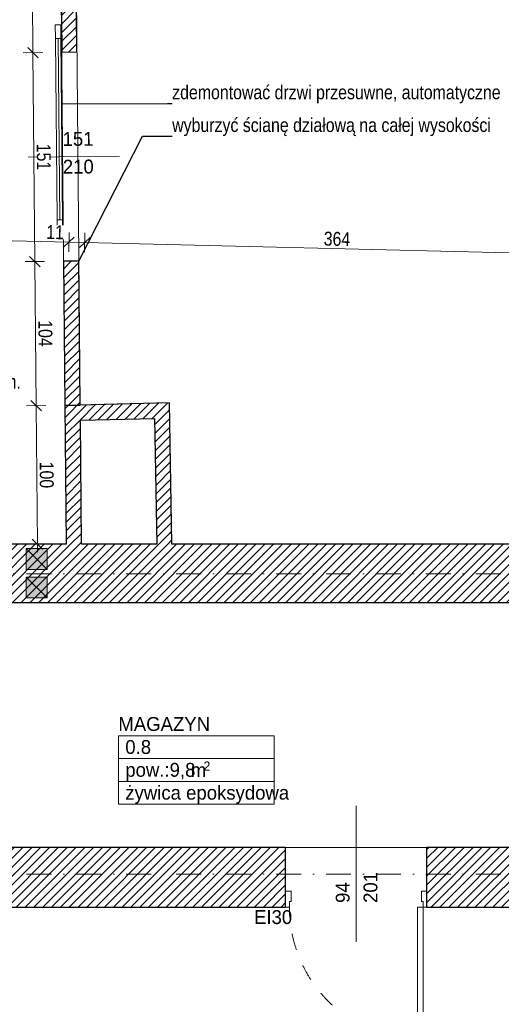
# Model space of a CAD drawing. Header units: millimetres. Extents: x 172139 to 266886, y 98118 to 138225.
# Tile 72 of 123: x 220352 to 223825, y 112267 to 119371. Entities that reach past the tile are written whole.
import ezdxf
from ezdxf.enums import TextEntityAlignment as Align

# ---------------------------------------------------------------- set-up
doc = ezdxf.new("R2010")
doc.units = ezdxf.units.MM
doc.header["$MEASUREMENT"] = 0
for name, pattern in [('Kropki i Kreski', [360, 180, -90, 0, -90]), ('Przerywana', [240, 120, -120]), ('Wipeout_Contour', [1000, 0, -1000])]:
    doc.linetypes.add(name, pattern=pattern)
for name, color, linetype in [('Drzwi ArchiCAD', 7, 'Continuous'), ('Konstrukcja - Siatki mod', 7, 'Continuous'), ('KR_INW', 7, 'Continuous'), ('NAPIS_SODON', 7, 'Continuous'), ('PRZEBUDOWA_WYBURZENIA_DZIAŁOWE', 7, 'Continuous'), ('PRZEBUDOWA_WYBURZENIA_OPIS', 7, 'Continuous'), ('STREFA_WYBURZENIA', 7, 'Continuous'), ('Znaczniki drzwi ArchiCADa', 7, 'Continuous')]:
    doc.layers.add(name, color=color, linetype=linetype)
for name, color, linetype, lineweight in [('Drzwi ArchiCAD_Nr_pióra__1', 7, 'Continuous', 13), ('Drzwi ArchiCAD_Nr_pióra__27', 7, 'Continuous', 25), ('KR_INW_Nr_pióra__101', 252, 'Continuous', 5), ('KR_INW_Nr_pióra__121', 255, 'Continuous', 0), ('KR_INW_Nr_pióra__27', 7, 'Continuous', 25), ('KR_INW_Nr_pióra__41', 7, 'Continuous', 15), ('NAPIS_SODON_Nr_pióra__121', 255, 'Continuous', 0), ('PRZEBUDOWA_WYBURZENIA_DZIAŁOWE_Nr_pióra__27', 7, 'Continuous', 25), ('PRZEBUDOWA_WYBURZENIA_OPIS_Nr_pióra__1', 7, 'Continuous', 13), ('STREFA_WYBURZENIA_Nr_pióra__121', 255, 'Continuous', 0), ('Znaczniki drzwi ArchiCADa_Nr_pióra__7', 7, 'Continuous', 13)]:
    doc.layers.add(name, color=color, linetype=linetype, lineweight=lineweight)
for name, color, linetype, lineweight, true_color in [('Drzwi ArchiCAD_Nr_pióra__48', 7, 'Continuous', 15, 0xa80f02), ('Konstrukcja - Siatki mod_Nr_pióra__48', 7, 'Continuous', 15, 0xa80f02), ('Metryczki pomieszczeń ArchiCADa_Nr_pióra__20', 7, 'Continuous', 13, 0xb00000), ('PRZEBUDOWA_WYBURZENIA_DZIAŁOWE_Nr_pióra__48', 7, 'Continuous', 15, 0xa80f02), ('PRZEBUDOWA_WYBURZENIA_OPIS_Nr_pióra__20', 7, 'Continuous', 13, 0xb00000), ('Znaczniki drzwi ArchiCADa_Nr_pióra__20', 7, 'Continuous', 13, 0xb00000)]:
    doc.layers.add(name, color=color, linetype=linetype, lineweight=lineweight, true_color=true_color)
doc.styles.add('GENERATED_STYLE_1', font='txt')
doc.styles.add('GENERATED_STYLE_2', font='txt')
doc.linetypes.add('X', pattern='A,0,[1,20231130_A.01.3_WYBURZENIA1.Shx,S=2.380952,R=0,X=0,Y=0],-300,0', length=300)
doc.dimstyles.new('GENERATED_STYLE__1', dxfattribs={"dimtxt": 100, "dimasz": 71.25, "dimexe": 0.18, "dimexo": 0, "dimgap": 0.09, "dimtad": 1, "dimdec": 0, "dimlfac": 0.1, "dimzin": 0, "dimdsep": 46, "dimtxsty": 'GENERATED_STYLE_1', "dimblk": 'ARROWHEAD_6', "dimblk1": 'ARROWHEAD_6', "dimblk2": 'ARROWHEAD_6', "dimcen": 0.09, "dimclrd": 256, "dimclre": 256, "dimclrt": 256, "dimadec": 1, "dimazin": 0, "dimtfac": 1, "dimtdec": 4, "dimtmove": 0, "dimatfit": 3, "dimfxl": 0, "dimtolj": 1, "dimtzin": 0, "dimarcsym": 0})
doc.dimstyles.new('GENERATED_STYLE__3', dxfattribs={"dimtxt": 0.18, "dimasz": 91.2, "dimexe": 0.18, "dimexo": 0.0625, "dimgap": 0.09, "dimtad": 0, "dimtih": 1, "dimtoh": 1, "dimdec": 4, "dimzin": 0, "dimdsep": 46, "dimcen": 0.09, "dimadec": 0, "dimazin": 0, "dimtfac": 1, "dimtdec": 4, "dimtmove": 0, "dimatfit": 3, "dimldrblk": 'ARROWHEAD_5', "dimfxl": 0, "dimtolj": 1, "dimtzin": 0, "dimarcsym": 0})
pattern_1 = [(45, (0, 0), (-31.819804, 31.819804), [])]

# ---------------------------------------------------------------- blocks, each defined once
blk = doc.blocks.new('MAGAZYN_0.8_8', base_point=(221625.3, 114039.3))
at = {"layer": 'Metryczki pomieszczeń ArchiCADa_Nr_pióra__20', "linetype": 'Continuous'}
for p, q in [((221063.8, 114204), (222186.8, 114204)), ((221063.8, 114039.3), (221063.8, 114204)), ((222186.8, 114204), (222186.8, 114039.3)), ((222186.8, 114039.3), (221063.8, 114039.3)), ((221063.8, 114039.3), (222186.8, 114039.3)), ((221063.8, 113874.6), (221063.8, 114039.3)), ((222186.8, 114039.3), (222186.8, 113874.6)), ((222186.8, 113874.6), (221063.8, 113874.6)), ((221063.8, 113874.6), (222186.8, 113874.6)), ((221063.8, 113709.9), (221063.8, 113874.6)), ((222186.8, 113874.6), (222186.8, 113709.9)), ((222186.8, 113709.9), (221063.8, 113709.9))]:
    blk.add_line(p, q, dxfattribs=at)
at = {"layer": 'Metryczki pomieszczeń ArchiCADa_Nr_pióra__20'}
for tag, height, style, p in [('ROOM_NAME', 100, 'GENERATED_STYLE_2', (221063.8, 114339.1)), ('ROOM_NUMBER', 100, 'GENERATED_STYLE_1', (221113.8, 114173.1)), ('ROOM_AREA', 100, 'GENERATED_STYLE_1', (221113.8, 114008.4)), ('DUMMY_385', 100, 'GENERATED_STYLE_1', (221549.5, 114006.9)), ('DUMMY_386', 66.7, 'GENERATED_STYLE_1', (221677.5, 114018.7)), ('basec', 100, 'GENERATED_STYLE_1', (221113.8, 113843.3))]:
    blk.add_attdef(tag, text='', height=height, dxfattribs=dict(at, style=style)).set_placement(p, align=Align.TOP_LEFT)
blk = doc.blocks.new('Strop_2', base_point=(188316, 115154.1))
at = {"layer": 'NAPIS_SODON_Nr_pióra__121', "linetype": 'Continuous', "flags": 128}
blk.add_lwpolyline([(205315.4, 121145.6), (224463.2, 121145.6), (224463.2, 120284.7), (224843.2, 120284.7), (224843.2, 121525.6), (230445.6, 121525.6), (230445.6, 120284.7), (230445.6, 115394.1), (230442.2, 115394.1), (230443.9, 117003.9), (226439, 117009.8), (226379.4, 115221.6), (224893.2, 115252.5), (224893.2, 113397.6), (205242.2, 113397.6)], dxfattribs=at)
blk = doc.blocks.new('Drzwi 19_2')
at = {"layer": 'Drzwi ArchiCAD_Nr_pióra__1', "linetype": 'Continuous'}
for p, q in [((442, 0), (442, 964)), ((442, 964), (482, 964)), ((482, 964), (482, 0)), ((-482, 0), (-510, 0)), ((-510, 0), (-510, -115)), ((-482, -40), (-482, 0)), ((482, 0), (442, 0)), ((510, 0), (482, 0)), ((482, 0), (482, -40)), ((510, -115), (510, 0)), ((-470, -40), (-482, -40)), ((-470, -115), (-470, -40)), ((482, -40), (470, -40)), ((470, -40), (470, -115)), ((-510, -115), (-470, -115)), ((470, -115), (510, -115))]:
    blk.add_line(p, q, dxfattribs=at)
at = {"layer": 'Drzwi ArchiCAD_Nr_pióra__1', "linetype": 'Przerywana'}
blk.add_arc((482, 0), 964, 90, 180, dxfattribs=at)
at = {"layer": 'Drzwi ArchiCAD_Nr_pióra__27', "linetype": 'Continuous'}
for p, q in [((-510, 0), (-510, -115)), ((510, 0), (510, -115))]:
    blk.add_line(p, q, dxfattribs=at)
blk = doc.blocks.new('Znacznik Wym 19_8')
at = {"layer": 'Znaczniki drzwi ArchiCADa_Nr_pióra__20', "linetype": 'Continuous'}
blk.add_line((0, 250), (0, -730), dxfattribs=at)
at = {"layer": 'Znaczniki drzwi ArchiCADa_Nr_pióra__7', "style": 'GENERATED_STYLE_1'}
for tag, rotation, p in [('AC_MarkerText_5', 180, (737.2, 212.9)), ('AC_MarkerText_3', 270, (-182.4, 30.7)), ('AC_MarkerText_2', 270, (17.6, 30.7))]:
    blk.add_attdef(tag, text='', height=100, rotation=rotation, dxfattribs=at).set_placement(p, align=Align.BOTTOM_LEFT)
blk = doc.blocks.new('Ściana_7', base_point=(224463.2, 113397.6))
at = {"layer": 'KR_INW_Nr_pióra__101', "linetype": 'Continuous'}
h = blk.add_hatch(dxfattribs=at)
h.set_pattern_fill('Cegła_licówka', color=256, style=0, pattern_type=2)
h.set_pattern_definition(pattern_1)
h.paths.add_polyline_path([(218212.4, 113397.6), (218212.4, 112967.6), (222269.4, 112967.6), (222269.4, 113082.6), (222269.4, 113397.6)])
h = blk.add_hatch(dxfattribs=at)
h.set_pattern_fill('Cegła_licówka', color=256, style=0, pattern_type=2)
h.set_pattern_definition(pattern_1)
h.paths.add_polyline_path([(224463.2, 113397.6), (223289.4, 113397.6), (223289.4, 113082.6), (223289.4, 112967.6), (224463.2, 112967.6)])
at = {"layer": 'KR_INW_Nr_pióra__27', "linetype": 'Continuous'}
for p, q in [((222269.4, 113082.6), (222269.4, 113397.6)), ((223289.4, 113082.6), (223289.4, 113397.6)), ((222269.4, 112967.6), (222269.4, 113082.6)), ((223289.4, 112967.6), (223289.4, 113082.6))]:
    blk.add_line(p, q, dxfattribs=at)
at = {"layer": 'KR_INW_Nr_pióra__27', "linetype": 'Continuous', "flags": 128}
for points in [[(218956.4, 113397.6), (218212.4, 113397.6)], [(218212.4, 113397.6), (218212.4, 112967.6)], [(222269.4, 113397.6), (219086.4, 113397.6)], [(224463.2, 113397.6), (223289.4, 113397.6)], [(218212.4, 112967.6), (222269.4, 112967.6)], [(223289.4, 112967.6), (224463.2, 112967.6)]]:
    blk.add_lwpolyline(points, dxfattribs=at)
at = {"layer": 'Drzwi ArchiCAD', "linetype": 'Continuous', "xscale": -1, "zscale": 1000, "rotation": 180}
blk.add_blockref('Drzwi 19_2', (222779.4, 112967.6), dxfattribs=at)
at = {"layer": 'Znaczniki drzwi ArchiCADa', "color": 14, "lineweight": 13, "true_color": 0xb00000}
ref = blk.add_blockref('Znacznik Wym 19_8', (222779.4, 112967.6), dxfattribs=dict(at, rotation=180))
ref.add_attrib('AC_MarkerText_2', '94', dxfattribs={"layer": 'Znaczniki drzwi ArchiCADa_Nr_pióra__7', "color": 7, "height": 100, "rotation": 90, "style": 'GENERATED_STYLE_1'}).set_placement((222761.7, 112998.2), align=Align.BOTTOM_LEFT)
ref.add_attrib('AC_MarkerText_3', '201', dxfattribs={"layer": 'Znaczniki drzwi ArchiCADa_Nr_pióra__7', "color": 7, "height": 100, "rotation": 90, "style": 'GENERATED_STYLE_1'}).set_placement((222961.7, 112998.2), align=Align.BOTTOM_LEFT)
ref.add_attrib('AC_MarkerText_5', 'EI30', dxfattribs={"layer": 'Znaczniki drzwi ArchiCADa_Nr_pióra__7', "color": 7, "height": 100, "rotation": 360, "style": 'GENERATED_STYLE_1'}).set_placement((222042.2, 112815.8), align=Align.BOTTOM_LEFT)
blk = doc.blocks.new('Drzwi wejściowe_ przesuwne 19')
at = {"layer": 'Drzwi ArchiCAD_Nr_pióra__48', "linetype": 'Continuous'}
for p, q in [((-553.6, 155), (-453.6, 155)), ((-553.6, 115), (-553.6, 155)), ((-453.6, 135), (-453.6, 155)), ((-453.6, 155), (853.6, 155)), ((-453.6, 155), (-453.6, 115)), ((853.6, 155), (853.6, 135)), ((853.6, 115), (853.6, 155)), ((853.6, 155), (953.6, 155)), ((953.6, 155), (953.6, 115)), ((-453.6, 115), (-553.6, 115)), ((853.6, 135), (-453.6, 135)), ((-453.6, 115), (-453.6, 135)), ((-453.6, 135), (853.6, 135)), ((-453.6, 135), (853.6, 135)), ((853.6, 115), (-453.6, 115)), ((853.6, 135), (853.6, 115)), ((953.6, 115), (853.6, 115))]:
    blk.add_line(p, q, dxfattribs=at)
blk = doc.blocks.new('Znacznik Wym 19_7')
at = {"layer": 'Znaczniki drzwi ArchiCADa_Nr_pióra__20', "linetype": 'Continuous'}
blk.add_line((0, -360), (0, 300), dxfattribs=at)
at = {"layer": 'Znaczniki drzwi ArchiCADa_Nr_pióra__7', "style": 'GENERATED_STYLE_1'}
for tag, p in [('AC_MarkerText_2', (-17.6, -79.3)), ('AC_MarkerText_3', (182.4, -79.3))]:
    blk.add_attdef(tag, text='', height=100, rotation=90, dxfattribs=at).set_placement(p, align=Align.BOTTOM_LEFT)
blk = doc.blocks.new('Ściana_11', base_point=(220636.9, 121145.6))
at = {"layer": 'PRZEBUDOWA_WYBURZENIA_DZIAŁOWE_Nr_pióra__48', "linetype": 'Continuous'}
h = blk.add_hatch(dxfattribs=at)
h.set_pattern_fill('Cegła_licówka', color=256, style=0, pattern_type=2)
h.set_pattern_definition(pattern_1)
h.paths.add_polyline_path([(220746.9, 121146.6), (220636.9, 121145.6), (220655.4, 119135), (220765.4, 119136)])
h = blk.add_hatch(dxfattribs=at)
h.set_pattern_fill('Cegła_licówka', color=256, style=0, pattern_type=2)
h.set_pattern_definition(pattern_1)
h.paths.add_polyline_path([(220669.3, 117627.8), (220678.8, 116588.4), (220788.8, 116589.4), (220779.3, 117628.8)])
at = {"layer": 'PRZEBUDOWA_WYBURZENIA_DZIAŁOWE_Nr_pióra__27', "linetype": 'X'}
for p, q in [((220765.4, 119136), (220655.4, 119135)), ((220779.3, 117628.8), (220669.3, 117627.8))]:
    blk.add_line(p, q, dxfattribs=at)
at = {"layer": 'PRZEBUDOWA_WYBURZENIA_DZIAŁOWE_Nr_pióra__27', "linetype": 'X', "flags": 128}
for points in [[(220746.9, 121146.6), (220636.9, 121145.6)], [(220636.9, 121145.6), (220655.4, 119135)], [(220765.4, 119136), (220746.9, 121146.6)], [(220669.3, 117627.8), (220678.8, 116588.4)], [(220788.8, 116589.4), (220779.3, 117628.8)], [(220678.8, 116588.4), (220788.8, 116589.4)]]:
    blk.add_lwpolyline(points, dxfattribs=at)
at = {"layer": 'Drzwi ArchiCAD', "linetype": 'Continuous', "zscale": 1000, "rotation": 90.52731996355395}
blk.add_blockref('Drzwi wejściowe_ przesuwne 19', (220772.3, 118382.4), dxfattribs=at)
at = {"layer": 'Znaczniki drzwi ArchiCADa', "color": 14, "lineweight": 13, "true_color": 0xb00000}
ref = blk.add_blockref('Znacznik Wym 19_7', (220772.3, 118382.4), dxfattribs=dict(at, rotation=270.527319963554))
ref.add_attrib('AC_MarkerText_2', '151', dxfattribs={"layer": 'Znaczniki drzwi ArchiCADa_Nr_pióra__7', "color": 7, "height": 100, "rotation": 0.52732, "style": 'GENERATED_STYLE_1'}).set_placement((220662.2, 118429.7), align=Align.BOTTOM_LEFT)
ref.add_attrib('AC_MarkerText_3', '210', dxfattribs={"layer": 'Znaczniki drzwi ArchiCADa_Nr_pióra__7', "color": 7, "height": 100, "rotation": 0.52732, "style": 'GENERATED_STYLE_1'}).set_placement((220664, 118229.7), align=Align.BOTTOM_LEFT)
blk = doc.blocks.new('Ściana_12', base_point=(220678.8, 116587.4))
at = {"layer": 'KR_INW_Nr_pióra__101', "linetype": 'Continuous'}
h = blk.add_hatch(dxfattribs=at)
h.set_pattern_fill('Cegła_licówka', color=256, style=0, pattern_type=2)
h.set_pattern_definition(pattern_1)
h.paths.add_polyline_path([(220789.8, 116480.3), (221324.6, 116494.5), (221432.6, 116607.4), (220678.8, 116587.4)])
at = {"layer": 'KR_INW_Nr_pióra__27', "linetype": 'Continuous', "flags": 128}
for points in [[(221432.6, 116607.4), (220678.8, 116587.4)], [(220789.8, 116480.3), (221324.6, 116494.5)]]:
    blk.add_lwpolyline(points, dxfattribs=at)
blk = doc.blocks.new('Ściana_13', base_point=(221432.6, 116607.4))
at = {"layer": 'KR_INW_Nr_pióra__101', "linetype": 'Continuous'}
h = blk.add_hatch(dxfattribs=at)
h.set_pattern_fill('Cegła_licówka', color=256, style=0, pattern_type=2)
h.set_pattern_definition(pattern_1)
h.paths.add_polyline_path([(221324.6, 116494.5), (221340.1, 115586.8), (221450.1, 115586.8), (221432.6, 116607.4)])
at = {"layer": 'KR_INW_Nr_pióra__27', "linetype": 'Continuous', "flags": 128}
for points in [[(221450.1, 115586.8), (221432.6, 116607.4)], [(221324.6, 116494.5), (221340.1, 115586.8)]]:
    blk.add_lwpolyline(points, dxfattribs=at)
blk = doc.blocks.new('Ściana_120', base_point=(220678.8, 116587.4))
at = {"layer": 'KR_INW_Nr_pióra__101', "linetype": 'Continuous'}
h = blk.add_hatch(dxfattribs=at)
h.set_pattern_fill('Cegła_licówka', color=256, style=0, pattern_type=2)
h.set_pattern_definition(pattern_1)
h.paths.add_polyline_path([(220678.8, 116587.4), (220688.1, 115586.8), (220798.1, 115586.8), (220789.8, 116480.3)])
at = {"layer": 'KR_INW_Nr_pióra__27', "linetype": 'Continuous', "flags": 128}
for points in [[(220678.8, 116587.4), (220688.1, 115586.8)], [(220798.1, 115586.8), (220789.8, 116480.3)]]:
    blk.add_lwpolyline(points, dxfattribs=at)
blk = doc.blocks.new('Ściana_133', base_point=(218312.4, 115586.8))
at = {"layer": 'KR_INW_Nr_pióra__101', "linetype": 'Continuous'}
h = blk.add_hatch(dxfattribs=at)
h.set_pattern_fill('Cegła_licówka', color=256, style=0, pattern_type=2)
h.set_pattern_definition(pattern_1)
h.paths.add_polyline_path([(218312.4, 115166.8), (224463.2, 115166.8), (224463.2, 115586.8), (218312.4, 115586.8)])
at = {"layer": 'KR_INW_Nr_pióra__27', "linetype": 'Continuous', "flags": 128}
for points in [[(220688.1, 115586.8), (218312.4, 115586.8)], [(218312.4, 115586.8), (218312.4, 115166.8)], [(221340.1, 115586.8), (220798.1, 115586.8)], [(224463.2, 115586.8), (221450.1, 115586.8)], [(218312.4, 115166.8), (218956.3, 115166.8)], [(219086.3, 115166.8), (224463.2, 115166.8)]]:
    blk.add_lwpolyline(points, dxfattribs=at)
blk = doc.blocks.new('*D495')
at = {"layer": 'PRZEBUDOWA_WYBURZENIA_OPIS_Nr_pióra__20', "linetype": 'Continuous'}
for p, q in [((216472.3, 117798.6), (216475.7, 117939.2)), ((216264, 117874), (216474, 117868.9)), ((216512.4, 117905.5), (216435.6, 117832.3)), ((216474, 117868.9), (220707.6, 117765.4)), ((220746, 117802), (220669.2, 117728.8)), ((220705.9, 117695.1), (220709.4, 117835.7)), ((220707.6, 117765.4), (220821.2, 117762.6))]:
    blk.add_line(p, q, dxfattribs=at)
at = {"color": 254, "linetype": 'Wipeout_Contour', "lineweight": 0, "ltscale": 993196.612555}
blk.add_wipeout([(218431.3, 117841.1), (218623.3, 117836.4), (218625.7, 117936.3), (218433.8, 117941)], dxfattribs=at).dxf.layer = 'PRZEBUDOWA_WYBURZENIA_OPIS'
at = {"color": 254, "linetype": 'Wipeout_Contour', "lineweight": 0, "ltscale": 1000428.738965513}
blk.add_wipeout([(220542.7, 117789.5), (220670.6, 117786.3), (220673.1, 117886.3), (220545.1, 117889.4)], dxfattribs=at).dxf.layer = 'PRZEBUDOWA_WYBURZENIA_OPIS'
at = {"layer": 'PRZEBUDOWA_WYBURZENIA_OPIS_Nr_pióra__20', "char_height": 100, "attachment_point": 7, "rotation": 358.6001, "style": 'GENERATED_STYLE_1'}
for s, insert in [('\\A1;{\\fArial Narrow|b0|i0|c238|p34;423}', (218431.3, 117841.1)), ('\\A1;{\\fArial Narrow|b0|i0|c238|p34;11}', (220542.7, 117789.5))]:
    blk.add_mtext(s, dxfattribs=dict(at, insert=insert))
blk = doc.blocks.new('ARROWHEAD_6')
at = {"color": 0, "linetype": 'Continuous', "lineweight": 0}
for p, q in [((0, 0), (-1, 0)), ((-0.5, -0.5), (0.5, 0.5))]:
    blk.add_line(p, q, dxfattribs=at)
blk = doc.blocks.new('*D496')
at = {"layer": 'PRZEBUDOWA_WYBURZENIA_OPIS_Nr_pióra__20', "linetype": 'Continuous'}
for p, q in [((220746, 117802), (220669.2, 117728.8)), ((220705.9, 117695.1), (220709.4, 117835.7)), ((220859.6, 117799.2), (220782.8, 117726.1)), ((220707.6, 117765.4), (220821.2, 117762.6))]:
    blk.add_line(p, q, dxfattribs=at)
blk = doc.blocks.new('*D497')
at = {"layer": 'PRZEBUDOWA_WYBURZENIA_OPIS_Nr_pióra__20', "linetype": 'Continuous'}
for p, q in [((220859.6, 117799.2), (220782.8, 117726.1)), ((220819.5, 117692.4), (220822.9, 117832.9)), ((220707.6, 117765.4), (220821.2, 117762.6)), ((220821.2, 117762.6), (224457.2, 117673.8)), ((224455.5, 117603.5), (224458.9, 117744.1)), ((224418.8, 117637.2), (224495.6, 117710.4)), ((224457.2, 117673.8), (224513.4, 117672.4))]:
    blk.add_line(p, q, dxfattribs=at)
at = {"color": 254, "linetype": 'Wipeout_Contour', "lineweight": 0, "ltscale": 1007515.992085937}
blk.add_wipeout([(222543.7, 117740.6), (222735.6, 117735.9), (222738.1, 117835.8), (222546.1, 117840.5)], dxfattribs=at).dxf.layer = 'PRZEBUDOWA_WYBURZENIA_OPIS'
at = {"layer": 'PRZEBUDOWA_WYBURZENIA_OPIS_Nr_pióra__20', "insert": (222543.7, 117740.6), "char_height": 100, "attachment_point": 7, "rotation": 358.6001, "style": 'GENERATED_STYLE_1'}
blk.add_mtext('\\A1;{\\fArial Narrow|b0|i0|c238|p34;364}', dxfattribs=at)
blk = doc.blocks.new('*D498')
at = {"layer": 'PRZEBUDOWA_WYBURZENIA_OPIS_Nr_pióra__20', "linetype": 'Continuous'}
for p, q in [((220471.1, 116585.5), (220461.5, 117625.9)), ((220541.4, 116586.2), (220400.8, 116584.9)), ((220433.3, 116622.7), (220508.9, 116548.4)), ((220480.3, 115584.9), (220471.1, 116585.5)), ((220442.5, 115622), (220518.2, 115547.7)), ((220550.6, 115585.5), (220410, 115584.2)), ((220480.8, 115528.6), (220480.3, 115584.9))]:
    blk.add_line(p, q, dxfattribs=at)
at = {"color": 254, "linetype": 'Wipeout_Contour', "lineweight": 0, "ltscale": 996925.972916}
blk.add_wipeout([(220494.8, 116181.4), (220496.6, 115989.4), (220596.6, 115990.3), (220594.8, 116182.3)], dxfattribs=at).dxf.layer = 'PRZEBUDOWA_WYBURZENIA_OPIS'
at = {"layer": 'PRZEBUDOWA_WYBURZENIA_OPIS_Nr_pióra__20', "insert": (220494.8, 116181.4), "char_height": 100, "attachment_point": 7, "rotation": 270.52732, "style": 'GENERATED_STYLE_1'}
blk.add_mtext('\\A1;{\\fArial Narrow|b0|i0|c238|p34;100}', dxfattribs=at)
blk = doc.blocks.new('*D499')
at = {"layer": 'PRZEBUDOWA_WYBURZENIA_OPIS_Nr_pióra__20', "linetype": 'Continuous'}
for p, q in [((220461.5, 117625.9), (220447.7, 119133.1)), ((220423.7, 117663), (220499.4, 117588.7)), ((220531.8, 117626.5), (220391.2, 117625.2)), ((220471.1, 116585.5), (220461.5, 117625.9)), ((220433.3, 116622.7), (220508.9, 116548.4))]:
    blk.add_line(p, q, dxfattribs=at)
at = {"color": 254, "linetype": 'Wipeout_Contour', "lineweight": 0, "ltscale": 998800.641655}
blk.add_wipeout([(220485.4, 117201.9), (220487.2, 117009.9), (220587.2, 117010.8), (220585.4, 117202.8)], dxfattribs=at).dxf.layer = 'PRZEBUDOWA_WYBURZENIA_OPIS'
at = {"layer": 'PRZEBUDOWA_WYBURZENIA_OPIS_Nr_pióra__20', "insert": (220485.4, 117201.9), "char_height": 100, "attachment_point": 7, "rotation": 270.52732, "style": 'GENERATED_STYLE_1'}
blk.add_mtext('\\A1;{\\fArial Narrow|b0|i0|c238|p34;104}', dxfattribs=at)
blk = doc.blocks.new('*D500')
at = {"layer": 'PRZEBUDOWA_WYBURZENIA_OPIS_Nr_pióra__20', "linetype": 'Continuous'}
for p, q in [((220447.7, 119133.1), (220429.2, 121143.7)), ((220409.8, 119170.3), (220485.5, 119095.9)), ((220518, 119133.7), (220377.3, 119132.5)), ((220461.5, 117625.9), (220447.7, 119133.1)), ((220423.7, 117663), (220499.4, 117588.7))]:
    blk.add_line(p, q, dxfattribs=at)
at = {"color": 254, "linetype": 'Wipeout_Contour', "lineweight": 0, "ltscale": 1001158.998197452}
blk.add_wipeout([(220473.7, 118475.7), (220475.5, 118283.7), (220575.5, 118284.6), (220573.7, 118476.6)], dxfattribs=at).dxf.layer = 'PRZEBUDOWA_WYBURZENIA_OPIS'
at = {"layer": 'PRZEBUDOWA_WYBURZENIA_OPIS_Nr_pióra__20', "insert": (220473.7, 118475.7), "char_height": 100, "attachment_point": 7, "rotation": 270.52732, "style": 'GENERATED_STYLE_1'}
blk.add_mtext('\\A1;{\\fArial Narrow|b0|i0|c238|p34;151}', dxfattribs=at)
blk = doc.blocks.new('*D501')
at = {"layer": 'PRZEBUDOWA_WYBURZENIA_OPIS_Nr_pióra__20', "linetype": 'Continuous'}
for p, q in [((220499.5, 121144.3), (220358.8, 121143)), ((220467, 121106.5), (220391.3, 121180.8)), ((220429.2, 121143.7), (220428.6, 121199.9)), ((220447.7, 119133.1), (220429.2, 121143.7)), ((220409.8, 119170.3), (220485.5, 119095.9))]:
    blk.add_line(p, q, dxfattribs=at)
at = {"color": 254, "linetype": 'Wipeout_Contour', "lineweight": 0, "ltscale": 1004448.909265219}
blk.add_wipeout([(220457.5, 120234.6), (220459.3, 120042.6), (220559.3, 120043.5), (220557.5, 120235.5)], dxfattribs=at).dxf.layer = 'PRZEBUDOWA_WYBURZENIA_OPIS'
at = {"layer": 'PRZEBUDOWA_WYBURZENIA_OPIS_Nr_pióra__20', "insert": (220457.5, 120234.6), "char_height": 100, "attachment_point": 7, "rotation": 270.52732, "style": 'GENERATED_STYLE_1'}
blk.add_mtext('\\A1;{\\fArial Narrow|b0|i0|c238|p34;201}', dxfattribs=at)
blk = doc.blocks.new('ARROWHEAD_5')
at = {"color": 0, "linetype": 'Continuous', "lineweight": 0}
blk.add_line((0, 0), (-1, 0), dxfattribs=at)
blk.add_solid([(-1, 0.2679), (0, 0), (-1, -0.2679), (-1, 0.2679)], dxfattribs=at)
blk = doc.blocks.new('Standardowy znacznik siatki_10')
at = {"layer": 'Konstrukcja - Siatki mod_Nr_pióra__48', "linetype": 'Kropki i Kreski'}
blk.add_line((1000, 0), (72912, 0), dxfattribs=at)

msp = doc.modelspace()

# ---------------------------------------------------------------- hatches: boundary and pattern name
at = {"layer": 'KR_INW_Nr_pióra__121', "linetype": 'Continuous', "lineweight": 13}
msp.add_hatch(color=9, dxfattribs=at).paths.add_polyline_path([(220400.1, 115348.8), (220550.1, 115348.8), (220550.1, 115198.8), (220400.1, 115198.8)])

# ---------------------------------------------------------------- linework, layer by layer
at = {"layer": 'KR_INW_Nr_pióra__41', "linetype": 'Continuous'}
msp.add_line((220400.1, 115348.8), (220550.1, 115198.8), dxfattribs=at)
at = {"layer": 'KR_INW_Nr_pióra__41', "linetype": 'Continuous', "flags": 128}
msp.add_lwpolyline([(220400.1, 115348.8), (220550.1, 115348.8), (220550.1, 115198.8), (220400.1, 115198.8)], close=True, dxfattribs=at)
at = {"layer": 'STREFA_WYBURZENIA_Nr_pióra__121', "linetype": 'Continuous', "flags": 128}
for points in [[(218939.5, 121145.6), (216352.2, 121145.6), (216562.2, 121140), (216420.8, 115856.8), (216420.8, 115856.8), (216785.8, 115846.9), (216797.4, 115586.8), (216862.4, 115586.8), (218312.4, 115586.8), (220688.1, 115586.8), (220678.8, 116587.4), (220733.9, 116588.9), (220678.8, 116588.4), (220636.9, 121145.6), (219973.1, 121145.6), (219973.1, 121057.6), (218939.5, 121057.6)], [(221450.1, 115586.8), (224463.2, 115586.8), (224463.2, 116921.5), (224463.2, 117921.9), (224463.2, 120284.7), (224463.2, 121145.6), (222689.1, 121145.6), (222689.1, 121053.2), (221655.5, 121053.2), (221655.5, 121145.6), (220746.9, 121145.6), (220788.8, 116590.4), (221432.6, 116607.4)], [(219086.4, 113397.6), (224463.2, 113397.6), (224463.2, 115166.8), (219086.3, 115166.8)]]:
    msp.add_lwpolyline(points, close=True, dxfattribs=at)

# ---------------------------------------------------------------- block references
at = {"layer": 'Konstrukcja - Siatki mod', "color": 8, "linetype": 'Continuous', "lineweight": 13, "zscale": 1000}
for p in [(177989.3, 115372.2), (177989.3, 113205.9)]:
    msp.add_blockref('Standardowy znacznik siatki_10', p, dxfattribs=at)
at = {"layer": 'KR_INW'}
for name, p in [('Ściana_12', (220678.8, 116587.4)), ('Ściana_120', (220678.8, 116587.4)), ('Ściana_13', (221432.6, 116607.4)), ('Ściana_133', (218312.4, 115586.8)), ('Ściana_7', (224463.2, 113397.6))]:
    msp.add_blockref(name, p, dxfattribs=at)
at = {"layer": 'NAPIS_SODON', "color": 255, "linetype": 'Continuous', "lineweight": 0}
msp.add_blockref('Strop_2', (188316, 115154.1), dxfattribs=at)
at = {"layer": 'PRZEBUDOWA_WYBURZENIA_DZIAŁOWE'}
msp.add_blockref('Ściana_11', (220636.9, 121145.6), dxfattribs=at)
at = {"layer": 'STREFA_WYBURZENIA', "color": 14, "linetype": 'Continuous', "lineweight": 13, "true_color": 0xb00000}
ref = msp.add_blockref('MAGAZYN_0.8_8', (221625.3, 114039.3), dxfattribs=at)
ref.add_attrib('ROOM_NAME', 'MAGAZYN', dxfattribs={"layer": 'Metryczki pomieszczeń ArchiCADa_Nr_pióra__20', "color": 14, "true_color": 0xb00000, "height": 100, "style": 'GENERATED_STYLE_2'}).set_placement((221063.8, 114339.1), align=Align.TOP_LEFT)
ref.add_attrib('ROOM_NUMBER', '0.8', dxfattribs={"layer": 'Metryczki pomieszczeń ArchiCADa_Nr_pióra__20', "color": 14, "true_color": 0xb00000, "height": 100, "style": 'GENERATED_STYLE_1'}).set_placement((221113.8, 114173.1), align=Align.TOP_LEFT)
ref.add_attrib('ROOM_AREA', 'pow.:9,8', dxfattribs={"layer": 'Metryczki pomieszczeń ArchiCADa_Nr_pióra__20', "color": 14, "true_color": 0xb00000, "height": 100, "style": 'GENERATED_STYLE_1'}).set_placement((221113.8, 114008.4), align=Align.TOP_LEFT)
ref.add_attrib('basec', 'żywica epoksydowa', dxfattribs={"layer": 'Metryczki pomieszczeń ArchiCADa_Nr_pióra__20', "color": 14, "true_color": 0xb00000, "height": 100, "style": 'GENERATED_STYLE_1'}).set_placement((221113.8, 113843.3), align=Align.TOP_LEFT)
ref.add_attrib('DUMMY_385', ' m', dxfattribs={"layer": 'Metryczki pomieszczeń ArchiCADa_Nr_pióra__20', "color": 14, "true_color": 0xb00000, "height": 100, "style": 'GENERATED_STYLE_1'}).set_placement((221549.5, 114006.9), align=Align.TOP_LEFT)
ref.add_attrib('DUMMY_386', '2', dxfattribs={"layer": 'Metryczki pomieszczeń ArchiCADa_Nr_pióra__20', "color": 14, "true_color": 0xb00000, "height": 66.7, "style": 'GENERATED_STYLE_1'}).set_placement((221677.5, 114018.7), align=Align.TOP_LEFT)

# ---------------------------------------------------------------- next in the draw order: dimensions: what is measured, and where the dimension line sits
at = {"layer": 'PRZEBUDOWA_WYBURZENIA_OPIS', "color": 14, "linetype": 'Continuous', "lineweight": 13, "true_color": 0xb00000}
dim = msp.add_linear_dim(base=(220707.6, 117765.4), p1=(216467.3, 117595.6), p2=(220678.8, 116587.4), angle=358.6001, dimstyle='GENERATED_STYLE__1', dxfattribs=at)
dim.commit()
dim.dimension.update_dxf_attribs({"geometry": '*D495', "text_midpoint": (218546.4, 117888.3), "dimtype": 160, "text_rotation": 358.6001})

# ---------------------------------------------------------------- next in the draw order: wipeouts: each hides what was drawn before it
at = {"linetype": 'Wipeout_Contour', "ltscale": 1008959.635523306}
msp.add_wipeout([(221415.9, 118728.4), (223808.9, 118728.4), (223808.9, 118491.7), (221415.9, 118491.7)], dxfattribs=at).dxf.layer = 'PRZEBUDOWA_WYBURZENIA_OPIS_Nr_pióra__1'

# ---------------------------------------------------------------- next in the draw order: texts
at = {"layer": 'PRZEBUDOWA_WYBURZENIA_OPIS_Nr_pióra__1', "linetype": 'Continuous', "insert": (221451.9, 118530.4), "char_height": 100, "attachment_point": 7, "style": 'GENERATED_STYLE_1'}
msp.add_mtext('\\A1;{\\fArial Narrow|b0|i0|c238|p34;wyburzyć ścianę działową na całej wysokości}', dxfattribs=at)

# ---------------------------------------------------------------- next in the draw order: dimensions: what is measured, and where the dimension line sits
at = {"layer": 'PRZEBUDOWA_WYBURZENIA_OPIS', "color": 14, "linetype": 'Continuous', "lineweight": 13, "true_color": 0xb00000}
dim = msp.add_linear_dim(base=(220821.2, 117762.6), p1=(220678.8, 116587.4), p2=(220789.8, 116480.3), angle=358.6001, dimstyle='GENERATED_STYLE__1', dxfattribs=at)
dim.commit()
dim.dimension.update_dxf_attribs({"geometry": '*D496', "text_midpoint": (220614.7, 117837.7), "dimtype": 160, "text_rotation": 358.6001})

# ---------------------------------------------------------------- next in the draw order: wipeouts: each hides what was drawn before it
at = {"linetype": 'Wipeout_Contour', "ltscale": 1009524.912230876}
msp.add_wipeout([(221415.9, 118965.1), (223876.7, 118965.1), (223876.7, 118728.4), (221415.9, 118728.4)], dxfattribs=at).dxf.layer = 'PRZEBUDOWA_WYBURZENIA_OPIS_Nr_pióra__1'

# ---------------------------------------------------------------- next in the draw order: texts
at = {"layer": 'PRZEBUDOWA_WYBURZENIA_OPIS_Nr_pióra__1', "linetype": 'Continuous', "insert": (221451.9, 118767.1), "char_height": 100, "attachment_point": 7, "style": 'GENERATED_STYLE_1'}
msp.add_mtext('\\A1;{\\fArial Narrow|b0|i0|c238|p34;zdemontować drzwi przesuwne, automatyczne}', dxfattribs=at)

# ---------------------------------------------------------------- next in the draw order: dimensions: what is measured, and where the dimension line sits
at = {"layer": 'PRZEBUDOWA_WYBURZENIA_OPIS', "color": 14, "linetype": 'Continuous', "lineweight": 13, "true_color": 0xb00000}
dim = msp.add_linear_dim(base=(224457.2, 117673.8), p1=(220789.8, 116480.3), p2=(224463.2, 117921.9), angle=358.6001, dimstyle='GENERATED_STYLE__1', dxfattribs=at)
dim.commit()
dim.dimension.update_dxf_attribs({"geometry": '*D497', "text_midpoint": (222658.7, 117787.8), "dimtype": 160, "text_rotation": 358.6001})

# ---------------------------------------------------------------- next in the draw order: dimensions: what is measured, and where the dimension line sits
dim = msp.add_linear_dim(base=(220471.1, 116585.5), p1=(220688.1, 115586.8), p2=(220678.8, 116587.4), angle=90.52732, dimstyle='GENERATED_STYLE__1', dxfattribs=at)
dim.commit()
dim.dimension.update_dxf_attribs({"geometry": '*D498', "text_midpoint": (220545.9, 116068), "dimtype": 160, "text_rotation": 270.52732})

# ---------------------------------------------------------------- next in the draw order: leaders
at = {"layer": 'PRZEBUDOWA_WYBURZENIA_OPIS_Nr_pióra__1', "linetype": 'Continuous', "annotation_type": 0, "has_hookline": 1, "hookline_direction": 0, "text_width": 2291.9}
msp.add_leader([(220779.3, 117628.8), (221237, 118530.4), (221451.9, 118530.4)], dimstyle='GENERATED_STYLE__3', dxfattribs=at)

# ---------------------------------------------------------------- next in the draw order: hatches: boundary and pattern name
at = {"layer": 'KR_INW_Nr_pióra__121', "linetype": 'Continuous', "lineweight": 13}
msp.add_hatch(color=9, dxfattribs=at).paths.add_polyline_path([(220400.1, 115554.8), (220550.1, 115554.8), (220550.1, 115404.8), (220400.1, 115404.8)])

# ---------------------------------------------------------------- next in the draw order: linework, layer by layer
at = {"layer": 'KR_INW_Nr_pióra__41', "linetype": 'Continuous'}
msp.add_line((220400.1, 115554.8), (220550.1, 115404.8), dxfattribs=at)
at = {"layer": 'KR_INW_Nr_pióra__41', "linetype": 'Continuous', "flags": 128}
msp.add_lwpolyline([(220400.1, 115554.8), (220550.1, 115554.8), (220550.1, 115404.8), (220400.1, 115404.8)], close=True, dxfattribs=at)

# ---------------------------------------------------------------- next in the draw order: dimensions: what is measured, and where the dimension line sits
at = {"layer": 'PRZEBUDOWA_WYBURZENIA_OPIS', "color": 14, "linetype": 'Continuous', "lineweight": 13, "true_color": 0xb00000}
dim = msp.add_linear_dim(base=(220461.5, 117625.9), p1=(220678.8, 116587.4), p2=(220669.3, 117627.8), angle=90.52732, dimstyle='GENERATED_STYLE__1', dxfattribs=at)
dim.commit()
dim.dimension.update_dxf_attribs({"geometry": '*D499', "text_midpoint": (220536.5, 117088.5), "dimtype": 160, "text_rotation": 270.52732})

# ---------------------------------------------------------------- next in the draw order: dimensions: what is measured, and where the dimension line sits
dim = msp.add_linear_dim(base=(220447.7, 119133.1), p1=(220669.3, 117627.8), p2=(220655.4, 119135), angle=90.52732, dimstyle='GENERATED_STYLE__1', dxfattribs=at)
dim.commit()
dim.dimension.update_dxf_attribs({"geometry": '*D500', "text_midpoint": (220524.8, 118362.3), "dimtype": 160, "text_rotation": 270.52732})

# ---------------------------------------------------------------- next in the draw order: wipeouts: each hides what was drawn before it
at = {"linetype": 'Wipeout_Contour', "ltscale": 992425.576847}
msp.add_wipeout([(217287.8, 117041), (220454.4, 117041), (220454.4, 116639.6), (217287.8, 116639.6)], dxfattribs=at).dxf.layer = 'PRZEBUDOWA_WYBURZENIA_OPIS_Nr_pióra__1'

# ---------------------------------------------------------------- next in the draw order: texts
at = {"layer": 'PRZEBUDOWA_WYBURZENIA_OPIS_Nr_pióra__1', "linetype": 'Continuous', "insert": (217323.8, 116678.3), "char_height": 100, "attachment_point": 7, "line_spacing_factor": 0.995966, "style": 'GENERATED_STYLE_1'}
msp.add_mtext('\\A1;{\\fArial Narrow|b0|i0|c238|p34;zdemontować umywalkę z odpływem i zasialniem\\P\\fArial Narrow|b0|i0|c238|p34;urządzenia do wymiany, nowa lokalizacja wg. rysuku w.kan. }', dxfattribs=at)

# ---------------------------------------------------------------- next in the draw order: dimensions: what is measured, and where the dimension line sits
at = {"layer": 'PRZEBUDOWA_WYBURZENIA_OPIS', "color": 14, "linetype": 'Continuous', "lineweight": 13, "true_color": 0xb00000}
dim = msp.add_linear_dim(base=(220429.2, 121143.7), p1=(220655.4, 119135), p2=(220636.9, 121145.6), angle=90.52732, dimstyle='GENERATED_STYLE__1', dxfattribs=at)
dim.commit()
dim.dimension.update_dxf_attribs({"geometry": '*D501', "text_midpoint": (220508.6, 120121.2), "dimtype": 160, "text_rotation": 270.52732})

# ---------------------------------------------------------------- next in the draw order: leaders
at = {"layer": 'PRZEBUDOWA_WYBURZENIA_OPIS_Nr_pióra__1', "linetype": 'Continuous', "annotation_type": 0, "has_hookline": 1, "hookline_direction": 0, "text_width": 2363}
msp.add_leader([(220658.8, 118764.4), (221451.9, 118767.1)], dimstyle='GENERATED_STYLE__3', dxfattribs=at)

doc.saveas('drawing.dxf')
